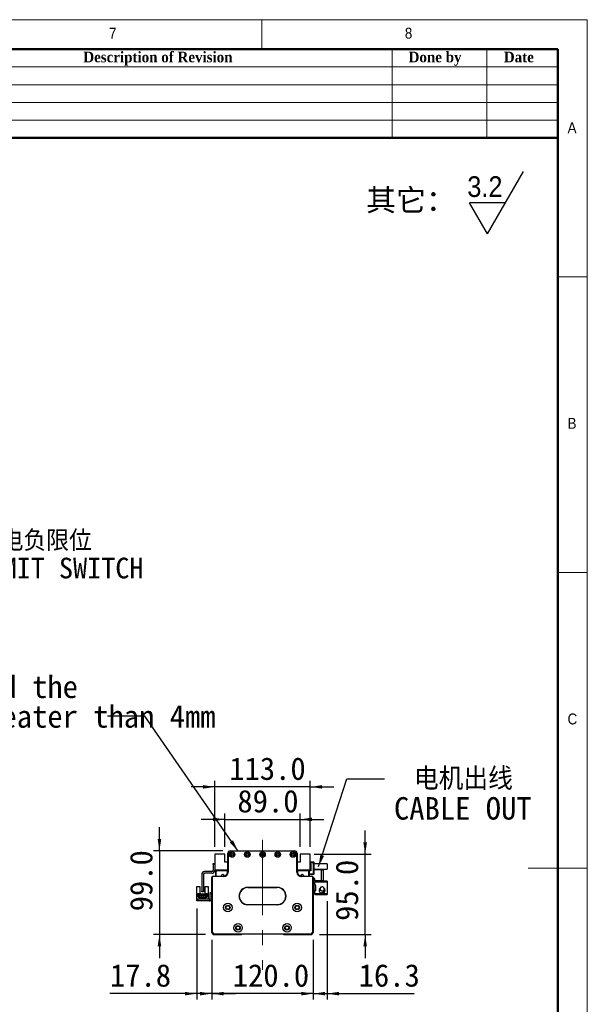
# Model space of a CAD drawing. Header units: millimetres. Extents: x 35 to 2905, y 35 to 2044.
# Tile 6 of 6: x 2233 to 2905, y 878 to 2044. Entities that reach past the tile are written whole.
import ezdxf

# ---------------------------------------------------------------- set-up
doc = ezdxf.new("R2010")
doc.units = ezdxf.units.MM
doc.header["$LTSCALE"] = 7
doc.linetypes.add('CENTERX2', pattern=[20.32, 12.7, -2.54, 2.54, -2.54])
doc.layers.add('DIMNS', color=7, linetype='Continuous')
doc.styles.add('SLDTEXTSTYLE0', font='arial.ttf', dxfattribs={"bigfont": 'bigfont'})
doc.styles.add('SLDTEXTSTYLE1', font='Gothic.ttf', dxfattribs={"width": 0.913})
doc.styles.add('SLDTEXTSTYLE2', font='timesbd.ttf', dxfattribs={"width": 0.933})
doc.styles.add('SLDTEXTSTYLE8', font='txt')
doc.styles.add('SLDTEXTSTYLE9', font='txt', dxfattribs={"bigfont": 'bigfont'})
doc.dimstyles.new('SLDDIMSTYLE1', dxfattribs={"dimtxt": 26.6, "dimasz": 14, "dimexe": 0, "dimexo": 0.0625, "dimgap": 6.65, "dimtad": 2, "dimdec": 1, "dimrnd": 1e-09, "dimzin": 4, "dimdsep": 46, "dimtxsty": 'SLDTEXTSTYLE8', "dimsah": 1, "dimcen": 0.09, "dimadec": 0, "dimazin": 1, "dimtfac": 1, "dimtdec": 1, "dimtmove": 0, "dimatfit": 0, "dimfxl": 0, "dimfrac": 2, "dimtolj": 1, "dimtzin": 12, "dimarcsym": 0})
doc.dimstyles.new('SLDDIMSTYLE2', dxfattribs={"dimtxt": 26.6, "dimasz": 14, "dimexe": 0, "dimexo": 0.0625, "dimgap": 6.65, "dimtad": 2, "dimdec": 1, "dimrnd": 1e-09, "dimzin": 12, "dimdsep": 46, "dimtxsty": 'SLDTEXTSTYLE8', "dimsah": 1, "dimcen": 0.09, "dimadec": 0, "dimazin": 3, "dimtfac": 1, "dimtdec": 1, "dimtmove": 0, "dimatfit": 0, "dimfxl": 0, "dimfrac": 2, "dimtolj": 1, "dimtzin": 12, "dimarcsym": 0})
doc.dimstyles.new('SLDDIMSTYLE3', dxfattribs={"dimtxt": 0.18, "dimasz": 14, "dimexe": 0, "dimexo": 0.0625, "dimgap": 0, "dimtad": 0, "dimtih": 1, "dimtoh": 1, "dimdec": 0, "dimrnd": 1e-09, "dimzin": 0, "dimdsep": 46, "dimtxsty": 'Standard', "dimsah": 1, "dimcen": 0.09, "dimadec": 0, "dimazin": 0, "dimtfac": 14, "dimtdec": 0, "dimtofl": 0, "dimtmove": 0, "dimatfit": 3, "dimfxl": 0, "dimfrac": 2, "dimtolj": 1, "dimtzin": 0, "dimarcsym": 0})

# ---------------------------------------------------------------- blocks, each defined once
blk = doc.blocks.new('SW_SFSYMBOL_0')
at = {"layer": 'DIMNS', "color": 0}
for p, q in [((24, -36.7), (66.5, 36.8)), ((24, -36.7), (2.8, 0)), ((45.2, 0), (2.8, 0))]:
    blk.add_line(p, q, dxfattribs=at)
at = {"layer": 'DIMNS', "color": 0, "insert": (0, 31.3), "char_height": 24.5, "attachment_point": 1, "style": 'SLDTEXTSTYLE1'}
blk.add_mtext('3.2', dxfattribs=at)
blk = doc.blocks.new('_D_6')
at = {"layer": 'DIMNS'}
for p, q in [((2460.8, 954.4), (2460.8, 883.8)), ((2580.8, 954.4), (2580.8, 883.8)), ((2460.8, 890.8), (2432.8, 890.8)), ((2580.8, 890.8), (2460.8, 890.8)), ((2580.8, 890.8), (2608.8, 890.8))]:
    blk.add_line(p, q, dxfattribs=at)
for points in [[(2460.8, 890.8), (2446.8, 892.9), (2446.8, 888.7)], [(2580.8, 890.8), (2594.8, 888.7), (2594.8, 892.9)]]:
    blk.add_solid(points, dxfattribs=at)
at = {"layer": 'DIMNS', "insert": (2485.5, 925.7), "char_height": 26.6, "attachment_point": 1, "style": 'SLDTEXTSTYLE8'}
blk.add_mtext('120.0', dxfattribs=at)
blk = doc.blocks.new('_D_7')
at = {"layer": 'DIMNS'}
for p, q in [((2443, 991.8), (2443, 883.8)), ((2460.8, 954.4), (2460.8, 883.8)), ((2443, 890.8), (2340.2, 890.8)), ((2460.8, 890.8), (2443, 890.8)), ((2460.8, 890.8), (2488.8, 890.8))]:
    blk.add_line(p, q, dxfattribs=at)
for points in [[(2443, 890.8), (2429, 892.9), (2429, 888.7)], [(2460.8, 890.8), (2474.8, 888.7), (2474.8, 892.9)]]:
    blk.add_solid(points, dxfattribs=at)
at = {"layer": 'DIMNS', "insert": (2340.2, 925.7), "char_height": 26.6, "attachment_point": 1, "style": 'SLDTEXTSTYLE8'}
blk.add_mtext('17.8', dxfattribs=at)
blk = doc.blocks.new('_D_8')
at = {"layer": 'DIMNS'}
for p, q in [((2398.8, 1059.8), (2398.8, 1087.8)), ((2473.9, 1059.8), (2391.8, 1059.8)), ((2398.8, 1059.8), (2398.8, 960.8)), ((2453.4, 960.8), (2391.8, 960.8)), ((2398.8, 960.8), (2398.8, 932.8))]:
    blk.add_line(p, q, dxfattribs=at)
for points in [[(2398.8, 1059.8), (2400.9, 1073.8), (2396.7, 1073.8)], [(2398.8, 960.8), (2396.7, 946.8), (2400.9, 946.8)]]:
    blk.add_solid(points, dxfattribs=at)
at = {"layer": 'DIMNS', "insert": (2363.9, 988.3), "char_height": 26.6, "attachment_point": 1, "rotation": 90, "style": 'SLDTEXTSTYLE8'}
blk.add_mtext('99.0', dxfattribs=at)
blk = doc.blocks.new('_D_9')
at = {"layer": 'DIMNS'}
for p, q in [((2597.1, 1000.2), (2597.1, 883.8)), ((2580.8, 954.4), (2580.8, 883.8)), ((2580.8, 890.8), (2552.8, 890.8)), ((2580.8, 890.8), (2597.1, 890.8)), ((2597.1, 890.8), (2700, 890.8))]:
    blk.add_line(p, q, dxfattribs=at)
for points in [[(2580.8, 890.8), (2566.8, 892.9), (2566.8, 888.7)], [(2597.1, 890.8), (2611.1, 888.7), (2611.1, 892.9)]]:
    blk.add_solid(points, dxfattribs=at)
at = {"layer": 'DIMNS', "insert": (2634.5, 925.7), "char_height": 26.6, "attachment_point": 1, "style": 'SLDTEXTSTYLE8'}
blk.add_mtext('16.3', dxfattribs=at)
blk = doc.blocks.new('_D_10')
at = {"layer": 'DIMNS'}
for p, q in [((2476.3, 1097.1), (2448.3, 1097.1)), ((2476.3, 1064.7), (2476.3, 1104.1)), ((2476.3, 1097.1), (2565.3, 1097.1)), ((2565.3, 1064.7), (2565.3, 1104.1)), ((2565.3, 1097.1), (2593.3, 1097.1))]:
    blk.add_line(p, q, dxfattribs=at)
for points in [[(2476.3, 1097.1), (2462.3, 1099.2), (2462.3, 1095)], [(2565.3, 1097.1), (2579.3, 1095), (2579.3, 1099.2)]]:
    blk.add_solid(points, dxfattribs=at)
at = {"layer": 'DIMNS', "insert": (2491, 1132), "char_height": 26.6, "attachment_point": 1, "style": 'SLDTEXTSTYLE8'}
blk.add_mtext('89.0', dxfattribs=at)
blk = doc.blocks.new('_D_11')
at = {"layer": 'DIMNS'}
for p, q in [((2464.3, 1064.7), (2464.3, 1142.6)), ((2577.3, 1064.7), (2577.3, 1142.6)), ((2464.3, 1135.6), (2436.3, 1135.6)), ((2577.3, 1135.6), (2464.3, 1135.6)), ((2577.3, 1135.6), (2605.3, 1135.6))]:
    blk.add_line(p, q, dxfattribs=at)
for points in [[(2464.3, 1135.6), (2450.3, 1137.7), (2450.3, 1133.5)], [(2577.3, 1135.6), (2591.3, 1133.5), (2591.3, 1137.7)]]:
    blk.add_solid(points, dxfattribs=at)
at = {"layer": 'DIMNS', "insert": (2481.4, 1170.5), "char_height": 26.6, "attachment_point": 1, "style": 'SLDTEXTSTYLE8'}
blk.add_mtext('113.0', dxfattribs=at)
blk = doc.blocks.new('_D_12')
at = {"layer": 'DIMNS'}
for p, q in [((2642.2, 1055.8), (2642.2, 1083.8)), ((2581.8, 1055.8), (2649.2, 1055.8)), ((2642.2, 960.8), (2642.2, 1055.8)), ((2588.2, 960.8), (2649.2, 960.8)), ((2642.2, 960.8), (2642.2, 932.8))]:
    blk.add_line(p, q, dxfattribs=at)
for points in [[(2642.2, 1055.8), (2644.3, 1069.8), (2640.1, 1069.8)], [(2642.2, 960.8), (2640.1, 946.8), (2644.3, 946.8)]]:
    blk.add_solid(points, dxfattribs=at)
at = {"layer": 'DIMNS', "insert": (2607.3, 976.9), "char_height": 26.6, "attachment_point": 1, "rotation": 90, "style": 'SLDTEXTSTYLE8'}
blk.add_mtext('95.0', dxfattribs=at)
blk = doc.blocks.new('SW_NOTE_3')
at = {"layer": 'DIMNS', "color": 0, "char_height": 26.6, "attachment_point": 2}
for s, insert, style in [('电机出线', (93.3, 13.5), 'SLDTEXTSTYLE9'), ('CABLE OUT', (92.6, -21.6), 'SLDTEXTSTYLE8')]:
    blk.add_mtext(s, dxfattribs=dict(at, insert=insert, style=style))
blk = doc.blocks.new('SW_NOTE_4')
at = {"layer": 'DIMNS', "color": 0, "char_height": 26.6, "attachment_point": 1, "style": 'SLDTEXTSTYLE8'}
for s, insert in [('The distance between the load plate and the ', (-813, 48.2)), ('steel belt protection belt shall be greater than 4mm', (-813, 13.1))]:
    blk.add_mtext(s, dxfattribs=dict(at, insert=insert))
blk = doc.blocks.new('SW_NOTE_7')
at = {"layer": 'DIMNS', "color": 0, "char_height": 24.5, "attachment_point": 2}
for s, insert, style in [('    光电负限位', (97.2, 12.2), 'SLDTEXTSTYLE9'), ('NEGATIVE LIMIT SWITCH', (94.4, -20.2), 'SLDTEXTSTYLE8')]:
    blk.add_mtext(s, dxfattribs=dict(at, insert=insert, style=style))

msp = doc.modelspace()

# ---------------------------------------------------------------- linework, layer by layer
at = {"color": 7, "linetype": 'Continuous', "lineweight": 18}
for p, q in [((2905, 2044), (35, 2044)), ((2520, 2009), (2520, 2044)), ((2905, 35), (2905, 2044)), ((70, 2009), (2870, 2009)), ((2674, 2009), (2674, 1904)), ((2786, 2009), (2786, 1904)), ((2870, 2009), (2870, 1904)), ((2870, 2009), (2870, 70)), ((2030, 1988), (2870, 1988)), ((2030, 1967), (2870, 1967)), ((2030, 1946), (2870, 1946)), ((2030, 1925), (2870, 1925)), ((2905, 1739.5), (2870, 1739.5)), ((2870, 1389.5), (2905, 1389.5)), ((2905, 1039.5), (2835, 1039.5))]:
    msp.add_line(p, q, dxfattribs=at)
at = {"color": 7, "linetype": 'Continuous', "lineweight": 50}
for p, q in [((2870, 2009), (70, 2009)), ((2870, 2009), (2870, 70)), ((2870, 1904), (2030, 1904))]:
    msp.add_line(p, q, dxfattribs=at)
at = {"color": 7, "linetype": 'Continuous', "lineweight": 25}
for p, q in [((2464.28, 1055.82), (2464.28, 1037.32)), ((2476.28, 1055.82), (2464.28, 1055.82)), ((2476.28, 1046.32), (2476.28, 1055.82)), ((2479.78, 1056.82), (2479.78, 1057.02)), ((2479.78, 1057.02), (2479.79, 1057.02)), ((2479.78, 1034.82), (2479.78, 1056.82)), ((2479.78, 1056.82), (2480.08, 1056.82)), ((2480.08, 1056.82), (2480.08, 1034.82)), ((2482.78, 1059.82), (2482.78, 1059.52)), ((2482.78, 1059.82), (2558.78, 1059.82)), ((2558.78, 1059.52), (2482.78, 1059.52)), ((2558.78, 1059.82), (2558.78, 1059.52)), ((2561.78, 1056.82), (2561.48, 1056.82)), ((2561.48, 1034.82), (2561.48, 1056.82)), ((2561.77, 1057.02), (2561.78, 1057.02)), ((2561.78, 1057.02), (2561.78, 1056.82)), ((2561.78, 1056.82), (2561.78, 1034.82)), ((2565.28, 1055.82), (2565.28, 1046.32)), ((2577.28, 1055.82), (2565.28, 1055.82)), ((2577.28, 1037.32), (2577.28, 1055.82)), ((2462.28, 1044.82), (2464.28, 1044.82)), ((2462.28, 1043.82), (2462.28, 1044.82)), ((2464.28, 1043.82), (2462.28, 1043.82)), ((2462.28, 1043.82), (2462.28, 1036.82)), ((2479.78, 1046.32), (2476.28, 1046.32)), ((2565.28, 1046.32), (2561.78, 1046.32)), ((2577.28, 1046.82), (2580.98, 1046.82)), ((2580.98, 1045.82), (2577.28, 1045.82)), ((2577.28, 1044.32), (2577.78, 1044.32)), ((2577.28, 1038.32), (2577.78, 1038.32)), ((2577.78, 1044.32), (2577.78, 1036.32)), ((2580.98, 1045.82), (2580.98, 1046.82)), ((2580.98, 1046.82), (2581.28, 1046.52)), ((2580.98, 1032.82), (2580.98, 1045.82)), ((2581.28, 1045.7), (2580.98, 1045.82)), ((2581.28, 1046.52), (2581.28, 1045.7)), ((2581.28, 1045.7), (2581.28, 1032.95)), ((2597.28, 1044.32), (2581.28, 1044.32)), ((2581.28, 1038.32), (2597.28, 1038.32)), ((2597.28, 1044.32), (2597.28, 1038.32)), ((2448.78, 1031.82), (2448.78, 1012.32)), ((2450.78, 1031.82), (2450.78, 1012.32)), ((2460.78, 1035.32), (2452.28, 1035.32)), ((2460.78, 1033.32), (2452.28, 1033.32)), ((2461.08, 1028.32), (2460.78, 1028.32)), ((2460.78, 963.32), (2460.78, 1028.32)), ((2461.08, 1028.32), (2461.08, 963.45)), ((2462.28, 1029.52), (2462.28, 1029.82)), ((2462.28, 1029.82), (2474.78, 1029.82)), ((2474.78, 1029.52), (2462.28, 1029.52)), ((2464.28, 1037.32), (2479.78, 1037.32)), ((2464.28, 1037.32), (2464.28, 1036.82)), ((2465.28, 1036.32), (2466.28, 1037.32)), ((2465.28, 1036.32), (2465.28, 1031.32)), ((2465.28, 1031.32), (2465.28, 1029.82)), ((2465.58, 1031.02), (2465.28, 1031.32)), ((2465.58, 1031.02), (2465.58, 1029.82)), ((2465.88, 1035.27), (2466.83, 1036.22)), ((2465.88, 1029.82), (2465.88, 1035.27)), ((2479.03, 1036.22), (2466.83, 1036.22)), ((2474.78, 1029.52), (2474.78, 1029.82)), ((2477.21, 1037.32), (2477.41, 1037.12)), ((2479.78, 1036.82), (2478.12, 1036.82)), ((2479.03, 1036.22), (2479.03, 1032.19)), ((2479.78, 1036.22), (2479.03, 1036.22)), ((2480.08, 1034.82), (2479.78, 1034.82)), ((2561.78, 1034.82), (2561.48, 1034.82)), ((2561.78, 1037.32), (2577.28, 1037.32)), ((2563.44, 1036.82), (2561.78, 1036.82)), ((2562.53, 1036.22), (2561.78, 1036.22)), ((2562.53, 1032.19), (2562.53, 1036.22)), ((2574.73, 1036.22), (2562.53, 1036.22)), ((2564.36, 1037.32), (2564.15, 1037.12)), ((2566.78, 1029.82), (2566.78, 1029.52)), ((2566.78, 1029.82), (2579.28, 1029.82)), ((2579.28, 1029.52), (2566.78, 1029.52)), ((2574.73, 1036.22), (2575.68, 1035.27)), ((2576.28, 1036.32), (2575.28, 1037.32)), ((2575.68, 1029.82), (2575.68, 1035.27)), ((2576.28, 1029.82), (2576.28, 1036.32)), ((2577.78, 1036.32), (2576.28, 1036.32)), ((2576.28, 1032.82), (2580.98, 1032.82)), ((2580.98, 1031.82), (2576.28, 1031.82)), ((2577.78, 1037.32), (2577.28, 1037.32)), ((2579.28, 1029.82), (2579.28, 1029.52)), ((2580.78, 1028.32), (2580.48, 1028.32)), ((2580.48, 963.45), (2580.48, 1028.32)), ((2580.78, 1028.32), (2580.78, 963.32)), ((2582.68, 1027.32), (2580.78, 1027.32)), ((2581.28, 1032.95), (2580.98, 1032.82)), ((2580.98, 1031.82), (2580.98, 1032.82)), ((2581.28, 1032.12), (2580.98, 1031.82)), ((2590.68, 1037.32), (2581.28, 1037.32)), ((2581.28, 1032.95), (2581.28, 1032.12)), ((2582.68, 1024.32), (2582.68, 1027.32)), ((2590.68, 1024.32), (2590.68, 1037.32)), ((2590.68, 1037.32), (2592.68, 1037.32)), ((2592.68, 1037.32), (2592.68, 1024.32)), ((2443.08, 1017.57), (2446.78, 1017.57)), ((2443.08, 1008.67), (2443.08, 1017.57)), ((2446.78, 1017.57), (2446.78, 1009.17)), ((2452.78, 1009.17), (2452.78, 1017.57)), ((2452.78, 1017.57), (2456.48, 1017.57)), ((2456.48, 1017.57), (2456.48, 1008.67)), ((2503.28, 1016.62), (2538.28, 1016.62)), ((2503.28, 1016.62), (2503.28, 1016.32)), ((2538.28, 1016.32), (2503.28, 1016.32)), ((2538.28, 1016.62), (2538.28, 1016.32)), ((2582.68, 1024.32), (2582.68, 1023.12)), ((2590.68, 1024.32), (2582.68, 1024.32)), ((2582.68, 1023.12), (2597.08, 1023.12)), ((2582.68, 1019.12), (2582.68, 1023.12)), ((2582.68, 1019.12), (2582.68, 1018.62)), ((2583.68, 1019.12), (2582.68, 1019.12)), ((2582.68, 1018.62), (2582.68, 1013.62)), ((2583.68, 1018.62), (2582.68, 1018.62)), ((2583.68, 1013.12), (2583.68, 1019.12)), ((2588.37, 1014.56), (2588.23, 1014.24)), ((2588.24, 1014.7), (2588.28, 1014.71)), ((2588.28, 1014.71), (2588.66, 1015.29)), ((2588.44, 1014.63), (2588.28, 1014.71)), ((2588.4, 1014.54), (2588.28, 1014.6)), ((2588.68, 1024.32), (2588.68, 1024.12)), ((2597.08, 1024.12), (2588.68, 1024.12)), ((2592.68, 1024.32), (2590.68, 1024.32)), ((2597.08, 1024.12), (2597.08, 1023.12)), ((2597.08, 1023.12), (2597.08, 1009.12)), ((2442.98, 1000.67), (2442.98, 1002.67)), ((2442.98, 1002.67), (2443.98, 1002.67)), ((2443.08, 1002.67), (2443.08, 1008.67)), ((2443.88, 1008.67), (2443.08, 1008.67)), ((2443.88, 1008.67), (2444.38, 1009.17)), ((2443.98, 1002.67), (2443.98, 1000.67)), ((2457.78, 1002.67), (2443.98, 1002.67)), ((2446.98, 1009.17), (2444.38, 1009.17)), ((2444.78, 1008.62), (2446.98, 1008.62)), ((2444.78, 1005.17), (2444.78, 1008.62)), ((2445.58, 1005.17), (2444.78, 1005.17)), ((2445.58, 1006.82), (2453.98, 1006.82)), ((2445.58, 1005.17), (2445.58, 1006.82)), ((2445.58, 1004.12), (2445.58, 1005.17)), ((2446.78, 1004.12), (2445.58, 1004.12)), ((2446.53, 1005.77), (2446.53, 1005.27)), ((2447.03, 1005.77), (2446.53, 1005.77)), ((2446.53, 1005.27), (2447.03, 1005.27)), ((2446.78, 1003.32), (2446.78, 1004.12)), ((2452.78, 1004.12), (2446.78, 1004.12)), ((2452.78, 1003.32), (2446.78, 1003.32)), ((2446.98, 1008.62), (2446.98, 1009.17)), ((2446.98, 1009.17), (2452.58, 1009.17)), ((2447.33, 1008.62), (2446.98, 1008.62)), ((2447.03, 1005.27), (2447.03, 1005.77)), ((2447.33, 1007.52), (2447.33, 1008.62)), ((2452.23, 1007.52), (2447.33, 1007.52)), ((2449.03, 1005.77), (2448.53, 1005.77)), ((2448.53, 1005.77), (2448.53, 1005.27)), ((2448.53, 1005.27), (2449.03, 1005.27)), ((2448.78, 1012.32), (2450.78, 1012.32)), ((2448.78, 1011.32), (2448.78, 1012.32)), ((2450.78, 1011.32), (2448.78, 1011.32)), ((2448.98, 1007.52), (2448.98, 1008.12)), ((2448.98, 1008.12), (2450.58, 1008.12)), ((2449.03, 1005.27), (2449.03, 1005.77)), ((2450.53, 1005.77), (2450.53, 1005.27)), ((2451.03, 1005.77), (2450.53, 1005.77)), ((2450.53, 1005.27), (2451.03, 1005.27)), ((2450.58, 1007.52), (2450.58, 1008.12)), ((2450.78, 1012.32), (2450.78, 1011.32)), ((2451.03, 1005.27), (2451.03, 1005.77)), ((2452.23, 1008.62), (2452.23, 1007.52)), ((2452.58, 1008.62), (2452.23, 1008.62)), ((2452.53, 1005.77), (2452.53, 1005.27)), ((2453.03, 1005.77), (2452.53, 1005.77)), ((2452.53, 1005.27), (2453.03, 1005.27)), ((2452.58, 1009.17), (2452.58, 1008.62)), ((2455.18, 1009.17), (2452.58, 1009.17)), ((2452.58, 1008.62), (2454.78, 1008.62)), ((2452.78, 1004.12), (2452.78, 1003.32)), ((2453.98, 1004.12), (2452.78, 1004.12)), ((2453.03, 1005.27), (2453.03, 1005.77)), ((2453.98, 1006.82), (2453.98, 1005.17)), ((2453.98, 1005.17), (2453.98, 1004.12)), ((2454.78, 1005.17), (2453.98, 1005.17)), ((2454.78, 1008.62), (2454.78, 1005.17)), ((2455.18, 1009.17), (2455.68, 1008.67)), ((2456.48, 1008.67), (2455.68, 1008.67)), ((2456.48, 1008.67), (2456.48, 1002.67)), ((2457.78, 1002.67), (2457.78, 1000.67)), ((2458.78, 1009.67), (2458.78, 1010.67)), ((2458.78, 1010.67), (2460.78, 1010.67)), ((2460.78, 1009.67), (2458.78, 1009.67)), ((2458.78, 1001.67), (2458.78, 1009.67)), ((2582.68, 1013.12), (2582.68, 1013.62)), ((2582.68, 1013.62), (2583.68, 1013.62)), ((2582.68, 1009.12), (2582.68, 1013.12)), ((2582.68, 1013.12), (2583.68, 1013.12)), ((2582.68, 1009.12), (2582.68, 1007.92)), ((2597.08, 1009.12), (2582.68, 1009.12)), ((2588.68, 1007.92), (2582.68, 1007.92)), ((2588.13, 1013.92), (2588.03, 1013.12)), ((2588.28, 1011.53), (2588.24, 1011.54)), ((2588.68, 1008.12), (2597.08, 1008.12)), ((2588.68, 1008.12), (2588.68, 1007.92)), ((2593.57, 1013.68), (2593.6, 1013.7)), ((2597.08, 1009.12), (2597.08, 1008.12)), ((2443.98, 1000.67), (2442.98, 1000.67)), ((2457.78, 1000.67), (2443.98, 1000.67)), ((2458.78, 1001.67), (2460.78, 1001.67)), ((2458.78, 1000.67), (2458.78, 1001.67)), ((2460.78, 1000.67), (2458.78, 1000.67)), ((2503.28, 996.32), (2538.28, 996.32)), ((2503.28, 996.32), (2503.28, 996.02)), ((2538.28, 996.02), (2503.28, 996.02)), ((2538.28, 996.32), (2538.28, 996.02)), ((2461.08, 963.45), (2460.78, 963.32)), ((2462.78, 961.32), (2460.78, 963.32)), ((2461.08, 963.45), (2462.91, 961.62)), ((2461.28, 962.82), (2461.28, 961.82)), ((2461.28, 961.82), (2462.28, 960.82)), ((2462.28, 960.82), (2495.78, 960.82)), ((2462.91, 961.62), (2462.78, 961.32)), ((2578.78, 961.32), (2462.78, 961.32)), ((2462.91, 961.62), (2578.66, 961.62)), ((2495.78, 960.82), (2496.28, 961.32)), ((2545.28, 961.32), (2545.78, 960.82)), ((2545.78, 960.82), (2579.28, 960.82)), ((2578.66, 961.62), (2580.48, 963.45)), ((2578.66, 961.62), (2578.78, 961.32)), ((2580.78, 963.32), (2578.78, 961.32)), ((2579.28, 960.82), (2580.28, 961.82)), ((2580.28, 961.82), (2580.28, 962.82)), ((2580.48, 963.45), (2580.78, 963.32))]:
    msp.add_line(p, q, dxfattribs=at)
at = {"color": 7, "linetype": 'Continuous', "lineweight": 25, "flags": 128}
for points in [[(2513.63, 1016.32), (2513.28, 1016.27), (2512.93, 1016.32)], [(2528.63, 1016.32), (2528.28, 1016.27), (2527.93, 1016.32)], [(2457.78, 1000.67), (2458.37, 1000.73), (2458.78, 1000.84)]]:
    msp.add_lwpolyline(points, dxfattribs=at)
at = {"color": 7, "linetype": 'Continuous', "lineweight": 25}
for centre, radius in [((2484.78, 1055.57), 3.25), ((2484.78, 1055.57), 3), ((2484.78, 1055.57), 1.6), ((2484.78, 1055.57), 1.25), ((2502.78, 1055.57), 3.25), ((2502.78, 1055.57), 3), ((2502.78, 1055.57), 1.6), ((2502.78, 1055.57), 1.25), ((2520.78, 1055.57), 3.25), ((2520.78, 1055.57), 3), ((2520.78, 1055.57), 1.6), ((2520.78, 1055.57), 1.25), ((2538.78, 1055.57), 3.25), ((2538.78, 1055.57), 3), ((2538.78, 1055.57), 1.6), ((2538.78, 1055.57), 1.25), ((2556.78, 1055.57), 3.25), ((2556.78, 1055.57), 3), ((2556.78, 1055.57), 1.6), ((2556.78, 1055.57), 1.25), ((2479.78, 992.81), 5.03), ((2479.78, 992.81), 5), ((2479.78, 992.81), 2.65), ((2479.78, 992.81), 2.1), ((2561.78, 992.81), 5.03), ((2561.78, 992.81), 5), ((2561.78, 992.81), 2.65), ((2561.78, 992.81), 2.1), ((2491.78, 968.78), 5.02), ((2491.78, 968.78), 5), ((2491.78, 968.78), 2.65), ((2491.78, 968.78), 2.1), ((2549.78, 968.78), 5.02), ((2549.78, 968.78), 5), ((2549.78, 968.78), 2.65), ((2549.78, 968.78), 2.1)]:
    msp.add_circle(centre, radius, dxfattribs=at)
for centre, radius, start, end in [((2482.78, 1056.82), 3, 90, 180), ((2482.78, 1056.82), 2.7, 90, 180), ((2558.78, 1056.82), 3, 0, 90), ((2558.78, 1056.82), 2.7, 0, 90), ((2452.28, 1031.82), 3.5, 90, 180), ((2452.28, 1031.82), 1.5, 90, 180), ((2460.78, 1036.82), 1.5, 270, 0), ((2460.78, 1036.82), 3.5, 270, 0), ((2462.28, 1028.32), 1.5, 90, 180), ((2462.28, 1028.32), 1.2, 90, 180), ((2473.78, 1029.82), 2, 90, 180), ((2473.78, 1029.82), 2, 2.88033, 90), ((2474.78, 1034.82), 5.3, 270, 0), ((2474.78, 1034.82), 5, 270, 0), ((2478.12, 1037.82), 1, 224.99989, 270), ((2566.78, 1034.82), 5.3, 180, 270), ((2566.78, 1034.82), 5, 180, 270), ((2563.44, 1037.82), 1, 270, 315.00006), ((2567.78, 1029.82), 2, 90, 177.11965), ((2567.78, 1029.82), 2, 0, 90), ((2579.28, 1028.32), 1.5, 0, 90), ((2579.28, 1028.32), 1.2, 0, 90), ((2503.28, 1006.32), 10.3, 90, 270), ((2503.28, 1006.32), 10, 90, 270), ((2538.28, 1006.32), 10.3, 270, 90), ((2538.28, 1006.32), 10, 270, 90), ((2591.28, 1013.12), 3.4, 207.88541, 44.31348), ((2591.28, 1013.12), 3.45, 0, 47.89891), ((2457.78, 1003.67), 1, 270, 0), ((2591.28, 1013.12), 3.45, 237.57421, 0), ((2591.28, 1013.12), 2.5, 274.06825, 11.05475), ((2591.28, 1013.12), 2.6, 277.27427, 10.90897)]:
    msp.add_arc(centre, radius, start, end, dxfattribs=at)
for points, knots in [([(2589.11, 1016.05), (2588.93, 1015.69), (2588.59, 1015.03), (2588.13, 1013.97), (2587.91, 1013.15), (2587.86, 1012.48), (2587.96, 1011.92), (2588.19, 1011.32), (2588.64, 1010.72), (2589.32, 1010.29), (2590.05, 1010.05), (2590.81, 1010.04), (2591.52, 1010.28), (2591.7, 1010.4), (2591.65, 1010.44), (2591.63, 1010.45)], [0, 0, 0, 0, 0.1800985, 0.3300043, 0.4496449, 0.5397496, 0.5746227, 0.6053219, 0.6784018, 0.7214063, 0.7619834, 0.8291607, 0.8886695, 0.9605996, 1, 1, 1, 1]), ([(2592.67, 1016.89), (2592.92, 1016.66), (2593.42, 1016.2), (2593.82, 1015.28), (2593.86, 1014.36), (2593.58, 1013.57), (2593.07, 1012.95), (2592.38, 1012.54), (2591.57, 1012.38), (2590.73, 1012.48), (2589.95, 1012.85), (2589.33, 1013.45), (2588.94, 1014.21), (2588.86, 1015.06), (2588.96, 1015.82), (2589.3, 1016.41), (2589.84, 1016.83), (2590.57, 1017.08), (2591.32, 1017.15), (2591.86, 1017.18), (2592.12, 1017.17), (2592.2, 1017.17), (2592.23, 1017.16), (2592.3, 1017.13), (2592.46, 1017.04), (2592.59, 1016.95), (2592.67, 1016.89)], [0, 0, 0, 0, 0.0648176, 0.1297793, 0.189732, 0.2426191, 0.2944133, 0.3462435, 0.3987244, 0.4521998, 0.5066016, 0.5614526, 0.616052, 0.6697726, 0.727069, 0.7653775, 0.8036915, 0.8589096, 0.9142292, 0.9495547, 0.9640012, 0.9648512, 0.9657591, 0.9687105, 0.9805281, 1, 1, 1, 1]), ([(2593.51, 1011.98), (2593.61, 1012.23), (2593.8, 1012.7), (2593.85, 1013.21), (2593.76, 1013.51), (2593.73, 1013.6)], [0, 0, 0, 0, 0.4359585, 0.8267397, 1, 1, 1, 1])]:
    msp.add_open_spline(points, degree=3, knots=knots, dxfattribs=at)
at = {"layer": 'DIMNS', "linetype": 'CENTERX2', "lineweight": 18}
msp.add_line((2520.78, 1072.77), (2520.78, 918.87), dxfattribs=at)

# ---------------------------------------------------------------- block references
at = {"layer": 'DIMNS'}
for name, p in [('SW_SFSYMBOL_0', (2763.03, 1827.32)), ('SW_NOTE_7', (2110.53, 1427.17)), ('SW_NOTE_4', (2337.26, 1219.24)), ('SW_NOTE_3', (2665.09, 1145.06))]:
    msp.add_blockref(name, p, dxfattribs=at)

# ---------------------------------------------------------------- texts
at = {"color": 7, "linetype": 'Continuous', "lineweight": 0}
for s, insert, char_height, attachment_point, style in [('7', (2339.17, 2034.52), 12.96, 1, 'SLDTEXTSTYLE1'), ('8', (2689.17, 2034.52), 12.96, 1, 'SLDTEXTSTYLE1'), ('Description of Revision', (2397.01, 2006.1), 12.6, 2, 'SLDTEXTSTYLE2'), ('Done by', (2724.88, 2006.1), 12.6, 2, 'SLDTEXTSTYLE2'), ('Date', (2824, 2006.1), 12.6, 2, 'SLDTEXTSTYLE2'), ('A', (2881.67, 1922.52), 12.96, 1, 'SLDTEXTSTYLE1'), ('B', (2881.67, 1572.52), 12.96, 1, 'SLDTEXTSTYLE1'), ('C', (2881.67, 1222.52), 12.96, 1, 'SLDTEXTSTYLE1')]:
    msp.add_mtext(s, dxfattribs=dict(at, insert=insert, char_height=char_height, attachment_point=attachment_point, style=style))
at = {"layer": 'DIMNS', "insert": (2643.32, 1843.39), "char_height": 25.929, "attachment_point": 1, "style": 'SLDTEXTSTYLE0'}
msp.add_mtext('其它：', dxfattribs=at)

# ---------------------------------------------------------------- dimensions: what is measured, and where the dimension line sits
at = {"layer": 'DIMNS'}
for base, p1, p2, dimstyle, picture, middle in [((2464.28, 1135.63), (2577.28, 1055.82), (2464.28, 1055.82), 'SLDDIMSTYLE1', '_D_11', (2523.75, 1135.63)), ((2565.28, 1097.1), (2476.28, 1055.82), (2565.28, 1055.82), 'SLDDIMSTYLE1', '_D_10', (2523.75, 1097.1)), ((2597.08, 890.82), (2580.78, 963.32), (2597.08, 1009.12), 'SLDDIMSTYLE2', '_D_9', (2667.28, 890.82)), ((2442.98, 890.82), (2460.78, 963.32), (2442.98, 1000.67), 'SLDDIMSTYLE2', '_D_7', (2373, 890.82)), ((2460.78, 890.82), (2580.78, 963.32), (2460.78, 963.32), 'SLDDIMSTYLE1', '_D_6', (2527.91, 890.82))]:
    dim = msp.add_linear_dim(base=base, p1=p1, p2=p2, dimstyle=dimstyle, dxfattribs=at)
    dim.commit()
    dim.dimension.update_dxf_attribs({"geometry": picture, "text_midpoint": middle, "dimtype": 160})
for base, p1, p2, picture, middle in [((2398.77, 960.82), (2482.78, 1059.82), (2462.28, 960.82), '_D_8', (2398.77, 1021.07)), ((2642.17, 1055.82), (2579.28, 960.82), (2572.88, 1055.82), '_D_12', (2642.17, 1009.66))]:
    dim = msp.add_linear_dim(base=base, p1=p1, p2=p2, angle=90, dimstyle='SLDDIMSTYLE1', dxfattribs=at)
    dim.commit()
    dim.dimension.update_dxf_attribs({"geometry": picture, "text_midpoint": middle, "dimtype": 160})

# ---------------------------------------------------------------- leaders
for points in [[(2491.9, 1059.52), (2381.71, 1219.24), (2337.26, 1219.24)], [(2587.06, 1041.27), (2620.64, 1145.06), (2665.09, 1145.06)]]:
    msp.add_leader(points, dimstyle='SLDDIMSTYLE3', dxfattribs=at)

doc.saveas('drawing.dxf')
